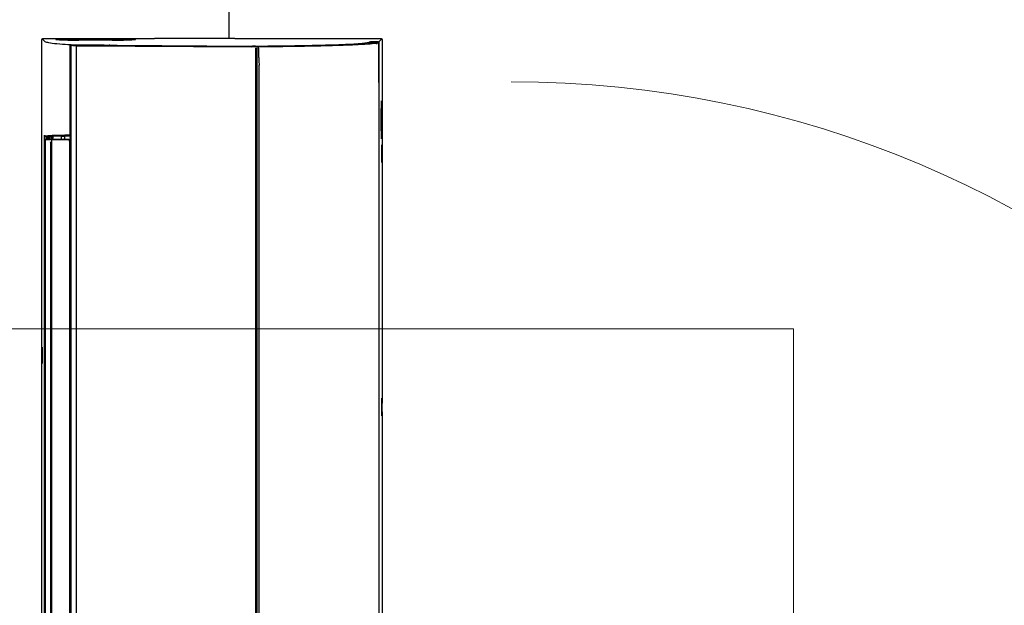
# Model space of a CAD drawing. Header units: millimetres. Extents: x 24385 to 79107, y -56478 to -23676.
# Tile 247 of 256: x 28286 to 28371, y -25685 to -25634. Entities that reach past the tile are written whole.
import ezdxf

# ---------------------------------------------------------------- set-up
doc = ezdxf.new("R2010")
doc.units = ezdxf.units.MM
doc.header["$LTSCALE"] = 2
doc.linetypes.add('ACAD_ISO10W100', pattern=[18, 12, -3, 0, -3])
for name, color, linetype, lineweight in [('0_OPIS', 7, 'Continuous', 13), ('3DPLAN_A_DRZWI', 173, 'Continuous', 5), ('3DPLAN_A_TABELKA POMIESZCZEŃ', 7, 'Continuous', 0)]:
    doc.layers.add(name, color=color, linetype=linetype, lineweight=lineweight)
doc.layers.add('1', color=7, linetype='Continuous', true_color=0xffffff)
for name, color, linetype in [('3DPLAN_A_KRESKOWANIE 1', 253, 'Continuous'), ('3DPLAN_A_OPIS', 8, 'Continuous'), ('3DPLAN_A_POMIESZCZENIE NUMER', 100, 'Continuous'), ('A_POMIESZCZENIE OPIS', 100, 'Continuous'), ('IS_KLIM_urządzenia', 3, 'Continuous')]:
    doc.layers.add(name, color=color, linetype=linetype)
doc.layers.add('kanalizacja pod stropem skropliny', color=7, linetype='Continuous', lineweight=30, true_color=0x60bb04)
doc.styles.add('ARIAL', font='arial.ttf')

# ---------------------------------------------------------------- blocks, each defined once
blk = doc.blocks.new('scienna')
at = {"layer": '1', "color": 3, "linetype": 'Continuous'}
for p, q in [((37481.274, 3088.714), (37481.285, 3090.277)), ((37481.315, 3090.347), (37481.521, 3090.141)), ((37481.385, 3090.376), (37490.967, 3090.376)), ((37481.558, 3089.996), (37481.559, 3089.483)), ((37481.646, 3089.974), (37481.697, 3089.888)), ((37481.657, 3090.094), (37575.678, 3090.094)), ((37485.089, 3090.089), (37481.687, 3090.089)), ((37481.687, 3090.089), (37481.687, 3090.089)), ((37486.702, 3090.323), (37486.702, 3090.356)), ((37486.71, 3090.322), (37486.706, 3090.345)), ((37486.756, 3090.371), (37486.902, 3090.371)), ((37486.952, 3090.345), (37486.943, 3090.295)), ((37486.956, 3090.356), (37486.956, 3090.315)), ((37487.913, 3090.304), (37488.733, 3090.304)), ((37488.733, 3090.297), (37487.913, 3090.297)), ((37488.733, 3090.297), (37487.913, 3090.297)), ((37487.913, 3090.297), (37487.913, 3090.297)), ((37489.69, 3090.315), (37489.69, 3090.356)), ((37489.703, 3090.295), (37489.694, 3090.345)), ((37489.744, 3090.371), (37489.89, 3090.371)), ((37489.94, 3090.345), (37489.936, 3090.323)), ((37489.944, 3090.356), (37489.944, 3090.322)), ((37490.507, 3090.348), (37490.507, 3090.348)), ((37490.627, 3090.365), (37490.967, 3090.365)), ((37491.893, 3090.347), (37490.63, 3090.347)), ((37491.893, 3090.346), (37490.63, 3090.346)), ((37490.63, 3090.346), (37490.63, 3090.346)), ((37490.967, 3090.386), (37491.71, 3090.386)), ((37491.71, 3090.385), (37490.967, 3090.386)), ((37490.967, 3090.384), (37490.967, 3090.386)), ((37490.967, 3090.384), (37490.967, 3090.346)), ((37491.711, 3090.376), (37512.908, 3090.376)), ((37491.711, 3090.365), (37491.897, 3090.365)), ((37512.487, 3090.348), (37512.487, 3090.348)), ((37512.607, 3090.365), (37512.907, 3090.365)), ((37513.873, 3090.347), (37512.61, 3090.347)), ((37513.873, 3090.346), (37512.61, 3090.346)), ((37512.61, 3090.346), (37512.61, 3090.346)), ((37513.663, 3090.386), (37512.907, 3090.386)), ((37513.663, 3090.365), (37513.877, 3090.365)), ((37513.664, 3090.376), (37543.671, 3090.376)), ((37481.583, 3089.485), (37481.583, 3089.485)), ((37481.272, 3077.658), (37481.272, 3088.07)), ((37573.704, 3079.693), (37483.582, 3079.693)), ((37481.854, 3066.749), (37481.941, 3079.137)), ((37481.965, 3079.069), (37481.856, 3063.482)), ((37481.908, 3063.897), (37482.014, 3079.069)), ((37481.965, 3079.069), (37481.965, 3079.068)), ((37482.016, 3079.358), (37482.014, 3079.069)), ((37482.019, 3079.385), (37482.017, 3079.423)), ((37482.106, 3079.648), (37482.802, 3079.648)), ((37482.107, 3079.5), (37575.167, 3079.5)), ((37482.111, 3079.388), (37488.791, 3079.382)), ((37488.791, 3079.382), (37568.484, 3079.382)), ((37481.285, 3077.113), (37481.285, 3071.136)), ((37481.272, 3060.946), (37481.272, 3070.59)), ((37481.276, 3068.76), (37481.276, 3068.929)), ((37481.383, 3068.959), (37481.277, 3068.959)), ((37481.389, 3068.73), (37481.277, 3068.73)), ((37481.302, 3068.954), (37481.394, 3068.938)), ((37481.352, 3068.743), (37481.302, 3068.735)), ((37481.352, 3068.743), (37481.39, 3068.743)), ((37481.387, 3068.91), (37481.358, 3068.773)), ((37481.276, 3067.598), (37481.276, 3067.781)), ((37481.348, 3067.813), (37481.277, 3067.813)), ((37481.302, 3067.809), (37481.352, 3067.8)), ((37481.351, 3067.771), (37481.351, 3067.61)), ((37481.318, 3067.568), (37481.277, 3067.568)), ((37481.331, 3067.577), (37481.302, 3067.572)), ((37481.325, 3067.56), (37481.325, 3067.559)), ((37481.354, 3067.585), (37481.339, 3067.585)), ((37481.828, 3065.506), (37481.833, 3066.276)), ((37481.854, 3066.749), (37481.891, 3066.7)), ((37481.276, 3065.489), (37481.276, 3065.682)), ((37481.277, 3065.714), (37481.318, 3065.714)), ((37481.311, 3065.456), (37481.277, 3065.456)), ((37481.302, 3065.71), (37481.324, 3065.706)), ((37481.831, 3063.432), (37481.84, 3064.727)), ((37481.877, 3064.774), (37481.84, 3064.727)), ((37481.276, 3063.63), (37481.276, 3063.799)), ((37481.304, 3063.829), (37481.277, 3063.829)), ((37481.298, 3063.6), (37481.277, 3063.6)), ((37481.901, 3063.846), (37482.002, 3063.846)), ((37482.002, 3063.846), (37488.791, 3063.846)), ((37488.791, 3063.846), (37568.484, 3063.846)), ((37489.565, 3063.321), (37481.928, 3063.321)), ((37481.951, 3063.362), (37575.324, 3063.362)), ((37489.825, 3063.346), (37489.728, 3063.346)), ((37489.729, 3063.347), (37489.81, 3063.347)), ((37489.74, 3062.529), (37489.742, 3062.795)), ((37489.745, 3063.347), (37489.742, 3062.825)), ((37489.742, 3062.795), (37489.742, 3062.803)), ((37489.842, 3062.816), (37490.018, 3062.816)), ((37489.85, 3063.326), (37490.019, 3063.326)), ((37489.905, 3063.36), (37489.867, 3063.358)), ((37490.054, 3063.348), (37490.083, 3063.232)), ((37490.07, 3063.207), (37490.072, 3061.725)), ((37567.097, 3063.357), (37490.238, 3063.357)), ((37490.257, 3063.262), (37567.078, 3063.262)), ((37481.276, 3062.136), (37481.276, 3062.304)), ((37481.277, 3062.334), (37481.298, 3062.334)), ((37481.277, 3062.106), (37481.383, 3062.106)), ((37481.302, 3062.33), (37481.352, 3062.321)), ((37481.394, 3062.126), (37481.302, 3062.11)), ((37481.328, 3062.334), (37481.354, 3062.334)), ((37481.371, 3062.321), (37481.352, 3062.321)), ((37481.358, 3062.291), (37481.387, 3062.154)), ((37481.383, 3062.333), (37481.368, 3062.335)), ((37481.378, 3062.334), (37481.389, 3062.334)), ((37489.72, 3062.076), (37489.737, 3062.076)), ((37489.721, 3062.067), (37489.737, 3062.067)), ((37489.737, 3062.066), (37489.735, 3061.87)), ((37489.735, 3061.805), (37490.042, 3061.821)), ((37489.74, 3062.501), (37489.737, 3062.066)), ((37489.817, 3061.772), (37489.75, 3061.772)), ((37489.789, 3062.548), (37490.025, 3062.548)), ((37489.818, 3061.81), (37489.817, 3061.772)), ((37489.817, 3061.722), (37489.817, 3061.772)), ((37489.824, 3061.746), (37489.824, 3061.81)), ((37490.016, 3061.911), (37490.018, 3061.911)), ((37490.022, 3061.749), (37490.022, 3061.766)), ((37490.03, 3062.157), (37490.025, 3062.157)), ((37481.513, 3061.088), (37481.301, 3060.876)), ((37567.666, 3061.092), (37489.669, 3061.092)), ((37567.64, 3061.095), (37489.695, 3061.095)), ((37489.761, 3061.722), (37489.817, 3061.722)), ((37489.765, 3061.6), (37489.765, 3061.701)), ((37489.765, 3061.6), (37489.766, 3061.565)), ((37489.765, 3061.413), (37489.766, 3061.446)), ((37489.765, 3061.392), (37489.766, 3061.358)), ((37489.766, 3061.565), (37489.767, 3061.562)), ((37489.767, 3061.449), (37489.766, 3061.446)), ((37489.766, 3061.358), (37489.768, 3061.351)), ((37489.766, 3061.274), (37489.768, 3061.245)), ((37489.768, 3061.391), (37489.768, 3061.413)), ((37489.768, 3061.215), (37489.768, 3061.195)), ((37489.769, 3061.48), (37489.769, 3061.532)), ((37489.769, 3061.275), (37489.769, 3061.321)), ((37489.798, 3061.244), (37490.052, 3061.244)), ((37489.817, 3061.722), (37489.818, 3061.696)), ((37489.824, 3061.746), (37489.821, 3061.74)), ((37490.011, 3061.74), (37489.821, 3061.74)), ((37489.821, 3061.696), (37489.821, 3061.74)), ((37490.017, 3061.746), (37489.824, 3061.746)), ((37489.867, 3061.348), (37490.023, 3061.348)), ((37490.05, 3061.248), (37489.867, 3061.248)), ((37489.966, 3061.556), (37490.017, 3061.556)), ((37490.017, 3061.456), (37489.966, 3061.456)), ((37490.017, 3061.463), (37490.017, 3061.394)), ((37490.022, 3061.375), (37490.017, 3061.375)), ((37490.017, 3061.374), (37490.042, 3061.278)), ((37490.046, 3061.264), (37490.07, 3061.176)), ((37490.047, 3061.719), (37490.077, 3061.6)), ((37490.07, 3061.591), (37490.073, 3061.169)), ((37490.072, 3061.725), (37490.078, 3061.7)), ((37490.098, 3061.151), (37567.236, 3061.151)), ((37490.104, 3061.685), (37567.23, 3061.685)), ((37490.262, 3061.607), (37490.242, 3061.603)), ((37490.262, 3061.607), (37567.078, 3061.607)), ((37575.963, 3060.847), (37481.371, 3060.847)), ((37509.299, 3060.873), (37508.19, 3060.873)), ((37508.191, 3060.888), (37509.297, 3060.888)), ((37508.191, 3060.886), (37509.297, 3060.886)), ((37509.438, 3060.885), (37509.439, 3060.885))]:
    blk.add_line(p, q, dxfattribs=at)
for centre, radius, start, end in [((37481.355, 3067.56), 0.0299, 100.12414, 181.75822), ((37481.345, 3062.359), 0.0299, 178.59109, 259.89445), ((37481.395, 3062.359), 0.0299, 177.77317, 259.84973), ((37489.789, 3062.499), 0.0498, 90.41115, 170.80284)]:
    blk.add_arc(centre, radius, start, end, dxfattribs=at)
at = {"layer": '1', "color": 3, "linetype": 'Continuous', "extrusion": (0, 0, -1)}
for centre, major_axis, ratio, start_param, end_param in [((37481.385, 3090.277), (0.0932, 0.0356), 0.99063, 3.510727, 5.080838), ((37486.752, 3090.37), (0.0506, -0.0001), 0.026853, 1.495654, 4.787428), ((37486.906, 3090.37), (0.0506, 0.0001), 0.026853, 4.63735, 7.929124), ((37489.741, 3090.37), (0.0506, -0.0001), 0.026853, 1.495654, 4.787428), ((37489.894, 3090.37), (0.0506, 0.0001), 0.026853, 4.63735, 7.929124), ((37490.632, 3090.349), (0.131, 0), 0.025826, 1.581407, 3.141096), ((37491.892, 3090.349), (0.131, 0), 0.025826, 0.000497, 1.560185), ((37512.611, 3090.349), (0.131, 0), 0.025826, 1.581407, 3.141096), ((37513.872, 3090.349), (0.131, 0), 0.025826, 0.000497, 1.560185), ((37481.564, 3089.487), (0, 0.199), 0.026186, 3.178837, 4.693181), ((37481.337, 3088.07), (0, 2.49), 0.026186, 4.712389, 4.974188), ((37481.927, 3079.274), (0, 0.548), 0.026186, 1.344442, 1.822999), ((37481.273, 3077.658), (0, 0.0498), 0.026186, 3.232627, 4.712389), ((37481.272, 3077.113), (0, 0.498), 0.026186, 0.091035, 1.570796), ((37481.273, 3070.59), (0, 0.0498), 0.026186, 4.712389, 6.192151), ((37481.272, 3071.136), (0, 0.498), 0.026186, 1.570796, 3.050558), ((37481.277, 3068.928), (0, -0.0303), 0.026853, 1.586911, 3.163112), ((37481.277, 3068.761), (0, 0.0303), 0.026853, 3.120074, 4.696274), ((37481.359, 3068.775), (0.0068, 0.0315), 0.0247, 3.136269, 4.657709), ((37481.277, 3067.783), (0, -0.0303), 0.026853, 1.49579, 3.163112), ((37481.277, 3067.598), (0, 0.0303), 0.026853, 3.140843, 4.696274), ((37481.352, 3067.611), (0, 0.0303), 0.026853, 3.721747, 4.662998), ((37481.277, 3065.684), (0, -0.0303), 0.026853, 1.49579, 3.17409), ((37481.277, 3065.486), (0, 0.0303), 0.026853, 3.140843, 4.787396), ((37481.277, 3063.798), (0, -0.0303), 0.026853, 1.586911, 3.163112), ((37481.277, 3063.63), (0, 0.0303), 0.026853, 3.120074, 4.696274), ((37489.867, 3063.408), (0.0272, -0.0419), 0.986713, 0.581937, 0.946749), ((37489.85, 3063.625), (0, 0.299), 0.014546, 3.106676, 3.200893), ((37489.905, 3063.41), (0.0011, -0.0498), 0.489612, 0.045922, 0.281487), ((37481.277, 3062.304), (0, -0.0303), 0.026853, 1.586911, 3.17409), ((37481.277, 3062.136), (0, 0.0303), 0.026853, 3.140843, 4.696274), ((37481.359, 3062.29), (0.0068, -0.0315), 0.0247, 1.625476, 3.146917), ((37489.966, 3061.563), (0.199, 0), 0.034921, 1.570796, 3.115684), ((37489.966, 3061.449), (0.199, 0), 0.034921, 3.167501, 4.712389), ((37489.867, 3061.352), (0.0996, 0), 0.034921, 1.570796, 3.109127), ((37489.867, 3061.245), (0.0996, 0), 0.034921, 3.20865, 4.707044), ((37489.768, 3061.215), (0, 0.0299), 0.008727, 4.712389, 7.853982), ((37490.064, 3061.57), (0.299, 0), 0.034921, 1.729444, 2.225224), ((37490.064, 3061.363), (0.299, 0), 0.034921, 1.710997, 2.225224), ((37490.084, 3061.785), (0.0207, -0.0996), 0.029081, 6.144074, 6.494044), ((37508.192, 3060.884), (0.152, 0), 0.025788, 3.14159, 4.707839), ((37509.297, 3060.884), (0.152, 0), 0.025788, 4.716939, 6.283188)]:
    blk.add_ellipse(centre, major_axis=major_axis, ratio=ratio, start_param=start_param, end_param=end_param, dxfattribs=at)
at = {"layer": '1', "color": 3, "linetype": 'Continuous'}
for centre, major_axis, ratio, start_param, end_param in [((37488.733, 3090.267), (0, 0.0299), 0.000004, 6.257005, 7.679449), ((37492.023, 3090.32), (0.0299, -0.0006), 0.999657, 1.590287, 1.873037), ((37514.003, 3090.32), (0.0299, -0.0006), 0.999657, 1.590287, 1.873037), ((37481.634, 3089.356), (0.0429, 0.0252), 0.998669, 2.598988, 3.515641), ((37481.405, 3068.705), (0, 0.0299), 0.999658, 0.174696, 1.570869), ((37481.895, 3063.399), (0.0169, 0.0106), 0.3931, 3.146815, 3.538182), ((37490.055, 3063.329), (0.0201, -0.0221), 0.993138, 3.140182, 3.786846), ((37481.371, 3062.359), (0, -0.0299), 0.999657, 4.711785, 6.107988), ((37481.395, 3062.359), (0.0299, -0.0012), 0.829262, 3.141584, 3.18845), ((37481.405, 3062.359), (0, -0.0299), 0.999657, 4.711887, 6.10809), ((37490.052, 3061.764), (-0.0297, 0.0032), 0.988969, 6.280689, 6.337499), ((37490.053, 3061.768), (-0.0297, 0.0034), 0.988946, 4.960853, 6.283676), ((37490.099, 3061.184), (-0.0299, 0.0004), 0.999841, 0.27606, 1.583879), ((37490.103, 3061.717), (0.0267, 0.0135), 0.973947, 2.957503, 4.255332)]:
    blk.add_ellipse(centre, major_axis=major_axis, ratio=ratio, start_param=start_param, end_param=end_param, dxfattribs=at)
at = {"layer": '1', "color": 3, "linetype": 'Continuous', "extrusion": (-1.2326e-32, -1.03566e-16, -1)}
blk.add_ellipse((37481.371, 3060.947), major_axis=(-0.0705, -0.0705), ratio=0.999315, start_param=5.49813, end_param=7.068241, dxfattribs=at)
at = {"layer": '1', "color": 3, "linetype": 'Continuous'}
for points, degree in [([(37481.521, 3090.141), (37481.54, 3090.121), (37481.56, 3090.098), (37481.579, 3090.057)], 3), ([(37481.588, 3089.99), (37481.583, 3089.485)], 1), ([(37481.609, 3090.052), (37481.619, 3090.029), (37481.63, 3090.001), (37481.64, 3089.966)], 3), ([(37491.711, 3090.346), (37491.711, 3090.358), (37491.71, 3090.371), (37491.71, 3090.383)], 3), ([(37513.663, 3090.386), (37512.907, 3090.385)], 1), ([(37513.663, 3090.384), (37513.663, 3090.371), (37513.663, 3090.359), (37513.664, 3090.346)], 3), ([(37481.59, 3089.333), (37481.591, 3089.331), (37481.592, 3089.329)], 2), ([(37481.624, 3089.913), (37481.624, 3089.913), (37481.624, 3089.913), (37481.624, 3089.913)], 3), ([(37481.645, 3089.2), (37481.645, 3089.2), (37481.645, 3089.2), (37481.645, 3089.2)], 3), ([(37481.674, 3089.829), (37481.674, 3089.829), (37481.674, 3089.829), (37481.674, 3089.829)], 3), ([(37481.965, 3079.438), (37481.967, 3079.336), (37481.967, 3079.227), (37481.966, 3079.124)], 3), ([(37481.965, 3079.419), (37481.965, 3079.413)], 1), ([(37481.966, 3079.124), (37481.965, 3079.106), (37481.965, 3079.087), (37481.965, 3079.068)], 3), ([(37482.01, 3079.272), (37481.996, 3079.27), (37481.981, 3079.267), (37481.966, 3079.265)], 3), ([(37482.008, 3079.467), (37482.007, 3079.484), (37482.007, 3079.503), (37482.007, 3079.521)], 3), ([(37482.01, 3079.402), (37482.009, 3079.422), (37482.008, 3079.444), (37482.008, 3079.467)], 3), ([(37482.014, 3079.529), (37482.013, 3079.563), (37482.013, 3079.598), (37482.013, 3079.632)], 3), ([(37482.106, 3079.648), (37482.106, 3079.648), (37482.106, 3079.648), (37482.106, 3079.648)], 3), ([(37481.431, 3067.009), (37481.433, 3066.011), (37481.432, 3065.014), (37481.431, 3064.016)], 3), ([(37481.383, 3066.356), (37481.386, 3065.438), (37481.386, 3064.52), (37481.383, 3063.601)], 3), ([(37481.383, 3063.601), (37481.383, 3063.105), (37481.375, 3062.637), (37481.365, 3062.359)], 3), ([(37481.863, 3063.428), (37481.879, 3063.569), (37481.895, 3063.719), (37481.91, 3063.878)], 3), ([(37481.901, 3063.911), (37481.901, 3063.889), (37481.901, 3063.868), (37481.901, 3063.846)], 3), ([(37481.878, 3063.389), (37481.881, 3063.384), (37481.885, 3063.381)], 2), ([(37481.888, 3063.379), (37481.896, 3063.376)], 1), ([(37481.896, 3063.376), (37481.92, 3063.361), (37481.951, 3063.362)], 2), ([(37489.708, 3062.287), (37489.697, 3062.529), (37489.687, 3062.872), (37489.676, 3063.36)], 3), ([(37490.021, 3063.33), (37490.018, 3063.327), (37490.017, 3063.319), (37490.017, 3063.306)], 3), ([(37490.017, 3062.846), (37490.017, 3062.989), (37490.017, 3063.142), (37490.017, 3063.306)], 3), ([(37490.017, 3062.846), (37490.017, 3062.803), (37490.023, 3062.743), (37490.035, 3062.663)], 3), ([(37490.036, 3063.343), (37490.031, 3063.338), (37490.026, 3063.334), (37490.021, 3063.33)], 3), ([(37490.035, 3062.663), (37490.047, 3062.579), (37490.054, 3062.512), (37490.054, 3062.47)], 3), ([(37489.765, 3061.701), (37489.751, 3061.748), (37489.737, 3061.823), (37489.723, 3062.03)], 3), ([(37489.74, 3062.507), (37489.74, 3062.504), (37489.74, 3062.502), (37489.74, 3062.501)], 3), ([(37490.017, 3061.917), (37490.017, 3061.981), (37490.017, 3062.051), (37490.017, 3062.127)], 3), ([(37490.017, 3061.911), (37490.071, 3061.716)], 1), ([(37490.022, 3062.155), (37490.022, 3062.163), (37490.022, 3062.171), (37490.022, 3062.18)], 3), ([(37490.023, 3061.771), (37490.023, 3061.77), (37490.023, 3061.768)], 2), ([(37490.023, 3061.768), (37490.023, 3061.768), (37490.023, 3061.767)], 2), ([(37490.035, 3062.151), (37490.031, 3062.155), (37490.028, 3062.157), (37490.025, 3062.157)], 3), ([(37490.03, 3062.157), (37490.033, 3062.157), (37490.036, 3062.155), (37490.04, 3062.151)], 3), ([(37490.04, 3062.146), (37490.039, 3062.147), (37490.037, 3062.149), (37490.035, 3062.151)], 3), ([(37490.04, 3062.151), (37490.043, 3062.147), (37490.046, 3062.145), (37490.049, 3062.145)], 3), ([(37490.054, 3062.184), (37490.054, 3062.158), (37490.051, 3062.145), (37490.044, 3062.145)], 3), ([(37490.054, 3062.47), (37490.054, 3062.368), (37490.054, 3062.273), (37490.054, 3062.184)], 3), ([(37490.021, 3061.75), (37490.018, 3061.755), (37490.017, 3061.754), (37490.017, 3061.748)], 3), ([(37490.017, 3061.557), (37490.017, 3061.61), (37490.017, 3061.674), (37490.017, 3061.748)], 3), ([(37490.017, 3061.557), (37490.017, 3061.542), (37490.023, 3061.505), (37490.035, 3061.449)], 3), ([(37490.035, 3061.319), (37490.023, 3061.357), (37490.017, 3061.376), (37490.017, 3061.375)], 3), ([(37490.017, 3061.37), (37490.017, 3061.37), (37490.017, 3061.372), (37490.017, 3061.375)], 3), ([(37490.023, 3061.753), (37490.018, 3061.753)], 1), ([(37490.036, 3061.726), (37490.031, 3061.734), (37490.026, 3061.742), (37490.021, 3061.75)], 3), ([(37490.021, 3061.375), (37490.022, 3061.377), (37490.022, 3061.379), (37490.022, 3061.381)], 3), ([(37490.021, 3061.375), (37490.022, 3061.375), (37490.028, 3061.356), (37490.04, 3061.319)], 3), ([(37490.023, 3061.759), (37490.023, 3061.753)], 1), ([(37490.025, 3061.751), (37490.026, 3061.751), (37490.026, 3061.751), (37490.026, 3061.75)], 3), ([(37490.035, 3061.449), (37490.047, 3061.388), (37490.054, 3061.349), (37490.054, 3061.336)], 3), ([(37490.053, 3061.263), (37490.051, 3061.265), (37490.045, 3061.284), (37490.035, 3061.319)], 3), ([(37490.04, 3061.319), (37490.046, 3061.296), (37490.051, 3061.28), (37490.055, 3061.271)], 3), ([(37490.047, 3061.279), (37490.07, 3061.191)], 1), ([(37490.054, 3061.336), (37490.054, 3061.305), (37490.054, 3061.281), (37490.054, 3061.264)], 3), ([(37490.054, 3061.264), (37490.054, 3061.263), (37490.054, 3061.262), (37490.054, 3061.262)], 3), ([(37490.076, 3061.703), (37490.076, 3061.703), (37490.077, 3061.703)], 2)]:
    blk.add_open_spline(points, degree=degree, dxfattribs=at)
for points, knots in [([(37481.558, 3089.996), (37481.558, 3090.007), (37481.56, 3090.017), (37481.568, 3090.038), (37481.573, 3090.048), (37481.587, 3090.066), (37481.596, 3090.073), (37481.615, 3090.085), (37481.625, 3090.089), (37481.643, 3090.093), (37481.65, 3090.094), (37481.657, 3090.094)], [0, 0, 0, 0, 0.210708, 0.210708, 0.428394, 0.428394, 0.645764, 0.645764, 0.862773, 0.862773, 1, 1, 1, 1]), ([(37481.598, 3090.036), (37481.592, 3090.024), (37481.589, 3090.012), (37481.588, 3089.996), (37481.588, 3089.994), (37481.588, 3089.99), (37481.588, 3089.99), (37481.588, 3089.99)], [0, 0, 0, 0, 0.804426, 0.804426, 0.988726, 0.988726, 1, 1, 1, 1]), ([(37481.687, 3090.089), (37481.679, 3090.089), (37481.67, 3090.088), (37481.655, 3090.084), (37481.647, 3090.081), (37481.631, 3090.072), (37481.622, 3090.066), (37481.608, 3090.052), (37481.602, 3090.044), (37481.598, 3090.036)], [0, 0, 0, 0, 0.220108, 0.220108, 0.42634, 0.42634, 0.716961, 0.716961, 1, 1, 1, 1]), ([(37481.724, 3090.011), (37481.722, 3090.011), (37481.721, 3090.011), (37481.714, 3090.011), (37481.708, 3090.01), (37481.692, 3090.007), (37481.681, 3090.002), (37481.662, 3089.991), (37481.654, 3089.983), (37481.639, 3089.966), (37481.634, 3089.956), (37481.626, 3089.935), (37481.624, 3089.924), (37481.624, 3089.913)], [0, 0, 0, 0, 0.026404, 0.026404, 0.133633, 0.133633, 0.350239, 0.350239, 0.566831, 0.566831, 0.783415, 0.783415, 1, 1, 1, 1]), ([(37487.913, 3090.297), (37487.587, 3090.297), (37487.267, 3090.3), (37486.812, 3090.312), (37486.677, 3090.32), (37486.677, 3090.329)], [0, 0, 0, 0, 0.5, 0.5, 1, 1, 1, 1]), ([(37489.97, 3090.329), (37489.97, 3090.32), (37489.836, 3090.312), (37489.381, 3090.3), (37489.06, 3090.297), (37488.733, 3090.297)], [0, 0, 0, 0, 0.5, 0.5, 1, 1, 1, 1]), ([(37491.71, 3090.385), (37491.71, 3090.385), (37491.71, 3090.385), (37491.71, 3090.384), (37491.71, 3090.384), (37491.71, 3090.383)], [0, 0, 0, 0, 0.72897, 0.72897, 1, 1, 1, 1]), ([(37512.907, 3090.383), (37512.907, 3090.383), (37512.907, 3090.384), (37512.907, 3090.384), (37512.907, 3090.385), (37512.907, 3090.385), (37512.907, 3090.385), (37512.907, 3090.385)], [0, 0, 0, 0, 0.254607, 0.254607, 0.509215, 0.509215, 1, 1, 1, 1]), ([(37512.907, 3090.383), (37512.907, 3090.381), (37512.907, 3090.38), (37512.907, 3090.374), (37512.907, 3090.37), (37512.907, 3090.362), (37512.907, 3090.358), (37512.907, 3090.352), (37512.907, 3090.349), (37512.907, 3090.346)], [0, 0, 0, 0, 0.141039, 0.141039, 0.460002, 0.460002, 0.778965, 0.778965, 1, 1, 1, 1]), ([(37513.663, 3090.386), (37513.663, 3090.386), (37513.663, 3090.386), (37513.663, 3090.386), (37513.663, 3090.386), (37513.663, 3090.385), (37513.663, 3090.385), (37513.663, 3090.384)], [0, 0, 0, 0, 0.2545, 0.2545, 0.509, 0.509, 1, 1, 1, 1]), ([(37481.941, 3079.397), (37481.935, 3080.281), (37481.927, 3081.116), (37481.905, 3082.756), (37481.891, 3083.559), (37481.868, 3084.651), (37481.859, 3084.998), (37481.841, 3085.659), (37481.832, 3085.975), (37481.803, 3086.851), (37481.782, 3087.344), (37481.737, 3088.152), (37481.713, 3088.465), (37481.666, 3088.913), (37481.641, 3089.055), (37481.599, 3089.216), (37481.581, 3089.256), (37481.563, 3089.288)], [0, 0, 0, 0, 0.142614, 0.142614, 0.292342, 0.292342, 0.367205, 0.367205, 0.442069, 0.442069, 0.591797, 0.591797, 0.741524, 0.741524, 0.891252, 0.891252, 1, 1, 1, 1]), ([(37481.583, 3089.485), (37481.582, 3089.471), (37481.582, 3089.456), (37481.582, 3089.429), (37481.582, 3089.416), (37481.583, 3089.393), (37481.583, 3089.383), (37481.583, 3089.368), (37481.584, 3089.362), (37481.584, 3089.357), (37481.584, 3089.356), (37481.585, 3089.356)], [0, 0, 0, 0, 0.221109, 0.221109, 0.442219, 0.442219, 0.663324, 0.663324, 0.884477, 0.884477, 1, 1, 1, 1]), ([(37481.585, 3089.356), (37481.586, 3089.354), (37481.587, 3089.352), (37481.598, 3089.333), (37481.607, 3089.312), (37481.616, 3089.286)], [0, 0, 0, 0, 0.109547, 0.109547, 1, 1, 1, 1]), ([(37481.616, 3089.286), (37481.617, 3089.331), (37481.618, 3089.376), (37481.619, 3089.488), (37481.62, 3089.554), (37481.622, 3089.718), (37481.623, 3089.815), (37481.624, 3089.913)], [0, 0, 0, 0, 0.215513, 0.215513, 0.533202, 0.533202, 1, 1, 1, 1]), ([(37481.616, 3089.286), (37481.62, 3089.277), (37481.624, 3089.266), (37481.632, 3089.244), (37481.636, 3089.232), (37481.641, 3089.213), (37481.643, 3089.206), (37481.645, 3089.2)], [0, 0, 0, 0, 0.405734, 0.405734, 0.811452, 0.811452, 1, 1, 1, 1]), ([(37481.645, 3089.2), (37481.647, 3089.253), (37481.65, 3089.306), (37481.655, 3089.426), (37481.658, 3089.492), (37481.665, 3089.648), (37481.67, 3089.739), (37481.674, 3089.829)], [0, 0, 0, 0, 0.253857, 0.253857, 0.570119, 0.570119, 1, 1, 1, 1]), ([(37481.645, 3089.2), (37481.681, 3089.051), (37481.717, 3088.785), (37481.768, 3088.083), (37481.785, 3087.798), (37481.817, 3087.12), (37481.832, 3086.73), (37481.861, 3085.87), (37481.874, 3085.4), (37481.899, 3084.381), (37481.91, 3083.828), (37481.931, 3082.664), (37481.939, 3082.059), (37481.954, 3080.799), (37481.961, 3080.146), (37481.965, 3079.46)], [0, 0, 0, 0, 0.25, 0.25, 0.375, 0.375, 0.5, 0.5, 0.625, 0.625, 0.75, 0.75, 0.875, 0.875, 1, 1, 1, 1]), ([(37481.773, 3089.923), (37481.772, 3089.923), (37481.77, 3089.923), (37481.765, 3089.923), (37481.76, 3089.923), (37481.745, 3089.92), (37481.734, 3089.916), (37481.715, 3089.905), (37481.706, 3089.898), (37481.691, 3089.881), (37481.685, 3089.872), (37481.677, 3089.851), (37481.674, 3089.84), (37481.674, 3089.829)], [0, 0, 0, 0, 0.027072, 0.027072, 0.113442, 0.113442, 0.335097, 0.335097, 0.556736, 0.556736, 0.778368, 0.778368, 1, 1, 1, 1]), ([(37481.689, 3089.876), (37481.695, 3089.846), (37481.701, 3089.811), (37481.731, 3089.627), (37481.753, 3089.419), (37481.799, 3088.82), (37481.821, 3088.438), (37481.862, 3087.499), (37481.882, 3086.934), (37481.919, 3085.671), (37481.936, 3084.973), (37481.958, 3083.829), (37481.965, 3083.43), (37481.978, 3082.614), (37481.984, 3082.197), (37481.996, 3081.343), (37482.001, 3080.907), (37482.008, 3080.188), (37482.01, 3079.912), (37482.012, 3079.632)], [0, 0, 0, 0, 0.044433, 0.044433, 0.209088, 0.209088, 0.373742, 0.373742, 0.538396, 0.538396, 0.703051, 0.703051, 0.785378, 0.785378, 0.867705, 0.867705, 0.950032, 0.950032, 1, 1, 1, 1]), ([(37482.826, 3079.656), (37482.835, 3079.662), (37482.848, 3079.659), (37482.87, 3079.66), (37482.881, 3079.661), (37482.915, 3079.664), (37482.937, 3079.665), (37483.004, 3079.67), (37483.049, 3079.673), (37483.183, 3079.681), (37483.272, 3079.686), (37483.435, 3079.692), (37483.509, 3079.694), (37483.582, 3079.694)], [0, 0, 0, 0, 0.044216, 0.044216, 0.088431, 0.088431, 0.176862, 0.176862, 0.353724, 0.353724, 0.707448, 0.707448, 1, 1, 1, 1]), ([(37481.965, 3079.46), (37481.965, 3079.457), (37481.965, 3079.454), (37481.965, 3079.447), (37481.965, 3079.442), (37481.965, 3079.438)], [0, 0, 0, 0, 0.416689, 0.416689, 1, 1, 1, 1]), ([(37481.965, 3079.438), (37481.965, 3079.434), (37481.965, 3079.43), (37481.965, 3079.423), (37481.965, 3079.422), (37481.965, 3079.42)], [0, 0, 0, 0, 0.684147, 0.684147, 1, 1, 1, 1]), ([(37482.106, 3079.648), (37482.095, 3079.648), (37482.083, 3079.648), (37482.062, 3079.646), (37482.052, 3079.644), (37482.035, 3079.641), (37482.027, 3079.639), (37482.015, 3079.634), (37482.011, 3079.631), (37482.008, 3079.628), (37482.008, 3079.628), (37482.007, 3079.627), (37482.007, 3079.626), (37482.006, 3079.625)], [0, 0, 0, 0, 0.224103, 0.224103, 0.448205, 0.448205, 0.672308, 0.672308, 0.896412, 0.896412, 0.939569, 0.939569, 1, 1, 1, 1]), ([(37482.826, 3079.656), (37482.823, 3079.654), (37482.821, 3079.653), (37482.818, 3079.651), (37482.817, 3079.651), (37482.811, 3079.649), (37482.807, 3079.648), (37482.802, 3079.648)], [0, 0, 0, 0, 0.314057, 0.314057, 0.422359, 0.422359, 1, 1, 1, 1]), ([(37481.423, 3066.95), (37481.423, 3067.422), (37481.417, 3067.875), (37481.404, 3068.358), (37481.399, 3068.486), (37481.387, 3068.658), (37481.381, 3068.703), (37481.375, 3068.705)], [0, 0, 0, 0, 0.503414, 0.503414, 0.755121, 0.755121, 1, 1, 1, 1]), ([(37481.376, 3068.984), (37481.382, 3068.981), (37481.389, 3068.931), (37481.402, 3068.739), (37481.408, 3068.595), (37481.423, 3068.053), (37481.43, 3067.544), (37481.431, 3067.009)], [0, 0, 0, 0, 0.244832, 0.244832, 0.496555, 0.496555, 1, 1, 1, 1]), ([(37481.341, 3067.838), (37481.351, 3067.838), (37481.362, 3067.684), (37481.377, 3067.141), (37481.382, 3066.76), (37481.383, 3066.356)], [0, 0, 0, 0, 0.5, 0.5, 1, 1, 1, 1]), ([(37481.325, 3067.56), (37481.33, 3067.399), (37481.334, 3067.18), (37481.337, 3066.708), (37481.336, 3066.45), (37481.332, 3065.992), (37481.328, 3065.788), (37481.317, 3065.509), (37481.311, 3065.431), (37481.304, 3065.431)], [0, 0, 0, 0, 0.25, 0.25, 0.5, 0.5, 0.75, 0.75, 1, 1, 1, 1]), ([(37481.376, 3066.295), (37481.376, 3066.636), (37481.371, 3066.963), (37481.359, 3067.425), (37481.35, 3067.56), (37481.341, 3067.56)], [0, 0, 0, 0, 0.5, 0.5, 1, 1, 1, 1]), ([(37481.849, 3066.747), (37481.849, 3066.746), (37481.849, 3066.745), (37481.85, 3066.74), (37481.851, 3066.736), (37481.853, 3066.727), (37481.856, 3066.722), (37481.862, 3066.713), (37481.867, 3066.709), (37481.873, 3066.704), (37481.876, 3066.703), (37481.878, 3066.702)], [0, 0, 0, 0, 0.060486, 0.060486, 0.262447, 0.262447, 0.561528, 0.561528, 0.8606, 0.8606, 1, 1, 1, 1]), ([(37481.839, 3064.734), (37481.835, 3064.783), (37481.831, 3064.892), (37481.827, 3065.176), (37481.827, 3065.348), (37481.828, 3065.506)], [0, 0, 0, 0, 0.5, 0.5, 1, 1, 1, 1]), ([(37481.298, 3063.854), (37481.302, 3063.854), (37481.307, 3063.801), (37481.314, 3063.615), (37481.317, 3063.476), (37481.321, 3063.162), (37481.322, 3062.985), (37481.32, 3062.645), (37481.318, 3062.486), (37481.315, 3062.359)], [0, 0, 0, 0, 0.25, 0.25, 0.5, 0.5, 0.75, 0.75, 1, 1, 1, 1]), ([(37481.298, 3062.334), (37481.302, 3062.336), (37481.307, 3062.403), (37481.313, 3062.637), (37481.314, 3062.802), (37481.314, 3063.132), (37481.313, 3063.298), (37481.307, 3063.53), (37481.302, 3063.598), (37481.298, 3063.6)], [0, 0, 0, 0, 0.248172, 0.248172, 0.499695, 0.499695, 0.751218, 0.751218, 1, 1, 1, 1]), ([(37481.345, 3062.344), (37481.353, 3062.381), (37481.361, 3062.52), (37481.372, 3062.963), (37481.376, 3063.27), (37481.377, 3063.588)], [0, 0, 0, 0, 0.489702, 0.489702, 1, 1, 1, 1]), ([(37481.375, 3062.36), (37481.387, 3062.364), (37481.399, 3062.544), (37481.417, 3063.169), (37481.422, 3063.611), (37481.423, 3064.076)], [0, 0, 0, 0, 0.496919, 0.496919, 1, 1, 1, 1]), ([(37481.431, 3064.016), (37481.429, 3063.488), (37481.423, 3062.99), (37481.407, 3062.46), (37481.402, 3062.32), (37481.389, 3062.13), (37481.382, 3062.081), (37481.375, 3062.081)], [0, 0, 0, 0, 0.5, 0.5, 0.75, 0.75, 1, 1, 1, 1]), ([(37481.856, 3063.482), (37481.856, 3063.482), (37481.856, 3063.482), (37481.856, 3063.483), (37481.856, 3063.484), (37481.856, 3063.486), (37481.856, 3063.486), (37481.856, 3063.487), (37481.856, 3063.487), (37481.856, 3063.487)], [0, 0, 0, 0, 0.082506, 0.082506, 0.55516, 0.55516, 0.896134, 0.896134, 1, 1, 1, 1]), ([(37481.856, 3063.487), (37481.856, 3063.487), (37481.856, 3063.487), (37481.856, 3063.485), (37481.856, 3063.483), (37481.856, 3063.462), (37481.858, 3063.442), (37481.868, 3063.411), (37481.873, 3063.398), (37481.881, 3063.387)], [0, 0, 0, 0, 0.006399, 0.006399, 0.06266, 0.06266, 0.61915, 0.61915, 1, 1, 1, 1]), ([(37481.834, 3063.4), (37481.814, 3063.017), (37481.794, 3062.698), (37481.745, 3062.062), (37481.716, 3061.796), (37481.656, 3061.412), (37481.626, 3061.294), (37481.569, 3061.149), (37481.541, 3061.116), (37481.513, 3061.088)], [0, 0, 0, 0, 0.1995, 0.1995, 0.47233, 0.47233, 0.74516, 0.74516, 1, 1, 1, 1]), ([(37481.928, 3063.316), (37481.92, 3063.316), (37481.913, 3063.317), (37481.896, 3063.321), (37481.888, 3063.325), (37481.871, 3063.336), (37481.863, 3063.344), (37481.848, 3063.363), (37481.841, 3063.376), (37481.832, 3063.403), (37481.83, 3063.418), (37481.83, 3063.433)], [0, 0, 0, 0, 0.135028, 0.135028, 0.296216, 0.296216, 0.487715, 0.487715, 0.7324, 0.7324, 1, 1, 1, 1]), ([(37489.663, 3063.432), (37489.662, 3063.422), (37489.66, 3063.411), (37489.652, 3063.387), (37489.646, 3063.373), (37489.63, 3063.352), (37489.622, 3063.343), (37489.605, 3063.331), (37489.597, 3063.327), (37489.581, 3063.322), (37489.573, 3063.321), (37489.565, 3063.321)], [0, 0, 0, 0, 0.200268, 0.200268, 0.47949, 0.47949, 0.690062, 0.690062, 0.861062, 0.861062, 1, 1, 1, 1]), ([(37489.664, 3063.362), (37489.67, 3062.996), (37489.676, 3062.689), (37489.693, 3062.062), (37489.702, 3061.796), (37489.722, 3061.412), (37489.732, 3061.294), (37489.746, 3061.188), (37489.75, 3061.164), (37489.754, 3061.145)], [0, 0, 0, 0, 0.226741, 0.226741, 0.547425, 0.547425, 0.86811, 0.86811, 1, 1, 1, 1]), ([(37489.716, 3063.35), (37489.716, 3063.35), (37489.716, 3063.35), (37489.717, 3063.35), (37489.718, 3063.349), (37489.722, 3063.348), (37489.726, 3063.347), (37489.729, 3063.347)], [0, 0, 0, 0, 0.019855, 0.019855, 0.219261, 0.219261, 1, 1, 1, 1]), ([(37489.791, 3062.809), (37489.785, 3062.81), (37489.779, 3062.81), (37489.769, 3062.81), (37489.764, 3062.81), (37489.756, 3062.808), (37489.752, 3062.806), (37489.748, 3062.803), (37489.746, 3062.802), (37489.745, 3062.801)], [0, 0, 0, 0, 0.236426, 0.236426, 0.495743, 0.495743, 0.815586, 0.815586, 1, 1, 1, 1]), ([(37489.799, 3062.819), (37489.806, 3062.818), (37489.814, 3062.817), (37489.828, 3062.816), (37489.835, 3062.816), (37489.841, 3062.816), (37489.841, 3062.816), (37489.842, 3062.816)], [0, 0, 0, 0, 0.559453, 0.559453, 0.994545, 0.994545, 1, 1, 1, 1]), ([(37489.802, 3063.362), (37489.803, 3063.36), (37489.805, 3063.354), (37489.811, 3063.344), (37489.822, 3063.334), (37489.836, 3063.327), (37489.846, 3063.326), (37489.85, 3063.327)], [0, 0, 0, 0, 0.134723, 0.330868, 0.555479, 0.814618, 1, 1, 1, 1]), ([(37490.022, 3062.18), (37490.022, 3062.18), (37490.022, 3062.278), (37490.022, 3062.423), (37490.022, 3062.629), (37490.022, 3062.723), (37490.022, 3062.773)], [0, 0, 0, 0, 0.003254, 0.577298, 0.77466, 1, 1, 1, 1]), ([(37490.027, 3063.343), (37490.026, 3063.341), (37490.024, 3063.336), (37490.023, 3063.331), (37490.023, 3063.328)], [0, 0, 0, 0, 0.500321, 1, 1, 1, 1]), ([(37490.036, 3063.343), (37490.037, 3063.344), (37490.043, 3063.346), (37490.061, 3063.349), (37490.074, 3063.351), (37490.104, 3063.353), (37490.122, 3063.354), (37490.161, 3063.356), (37490.183, 3063.356), (37490.217, 3063.357), (37490.227, 3063.357), (37490.238, 3063.357)], [0, 0, 0, 0, 0.220138, 0.220138, 0.440124, 0.440124, 0.662525, 0.662525, 0.891214, 0.891214, 1, 1, 1, 1]), ([(37490.079, 3063.198), (37490.081, 3063.202), (37490.083, 3063.206), (37490.094, 3063.219), (37490.106, 3063.228), (37490.134, 3063.242), (37490.151, 3063.248), (37490.187, 3063.256), (37490.207, 3063.259), (37490.237, 3063.262), (37490.247, 3063.262), (37490.257, 3063.262)], [0, 0, 0, 0, 0.122185, 0.122185, 0.393234, 0.393234, 0.644996, 0.644996, 0.881734, 0.881734, 1, 1, 1, 1]), ([(37481.34, 3062.33), (37481.352, 3062.328), (37481.365, 3062.325), (37481.382, 3062.323), (37481.385, 3062.322), (37481.389, 3062.321)], [0, 0, 0, 0, 0.771811, 0.771811, 1, 1, 1, 1]), ([(37490.023, 3061.759), (37490.023, 3061.76), (37490.023, 3061.76), (37490.022, 3061.762), (37490.022, 3061.763), (37490.022, 3061.765), (37490.022, 3061.765), (37490.022, 3061.765)], [0, 0, 0, 0, 0.072142, 0.072142, 0.999909, 0.999909, 1, 1, 1, 1]), ([(37489.669, 3061.092), (37489.669, 3061.092), (37489.669, 3061.092), (37489.679, 3061.093), (37489.688, 3061.094), (37489.709, 3061.102), (37489.721, 3061.108), (37489.74, 3061.124), (37489.747, 3061.133), (37489.757, 3061.15), (37489.761, 3061.158), (37489.763, 3061.167), (37489.764, 3061.168), (37489.766, 3061.177), (37489.767, 3061.185), (37489.767, 3061.193)], [0, 0, 0, 0, 0.003503, 0.003503, 0.228628, 0.228628, 0.524494, 0.524494, 0.730547, 0.730547, 0.867369, 0.867369, 0.885867, 0.885867, 1, 1, 1, 1]), ([(37490.021, 3061.693), (37490.002, 3061.693), (37489.983, 3061.693), (37489.933, 3061.694), (37489.903, 3061.694), (37489.851, 3061.695), (37489.828, 3061.696), (37489.793, 3061.697), (37489.78, 3061.698), (37489.768, 3061.7), (37489.765, 3061.7), (37489.765, 3061.701)], [0, 0, 0, 0, 0.136462, 0.136462, 0.374432, 0.374432, 0.612441, 0.612441, 0.850535, 0.850535, 1, 1, 1, 1]), ([(37490.022, 3061.389), (37490.022, 3061.402), (37490.022, 3061.429), (37490.022, 3061.482), (37490.022, 3061.514), (37490.022, 3061.531)], [0, 0, 0, 0, 0.524946, 0.746751, 1, 1, 1, 1]), ([(37490.025, 3061.751), (37490.025, 3061.752), (37490.024, 3061.753), (37490.023, 3061.753), (37490.023, 3061.753), (37490.023, 3061.753)], [0, 0, 0, 0, 0.57886, 0.57886, 1, 1, 1, 1]), ([(37490.04, 3061.728), (37490.039, 3061.729), (37490.038, 3061.731), (37490.034, 3061.738), (37490.03, 3061.743), (37490.027, 3061.749), (37490.026, 3061.75), (37490.026, 3061.75)], [0, 0, 0, 0, 0.202014, 0.202014, 0.920503, 0.920503, 1, 1, 1, 1]), ([(37490.036, 3061.726), (37490.037, 3061.723), (37490.043, 3061.72), (37490.057, 3061.716), (37490.062, 3061.714), (37490.068, 3061.713)], [0, 0, 0, 0, 0.66466, 0.66466, 1, 1, 1, 1]), ([(37490.067, 3061.715), (37490.058, 3061.717), (37490.051, 3061.72), (37490.043, 3061.724), (37490.041, 3061.726), (37490.04, 3061.728)], [0, 0, 0, 0, 0.596451, 0.596451, 1, 1, 1, 1]), ([(37490.074, 3061.708), (37490.074, 3061.708), (37490.074, 3061.708), (37490.073, 3061.711), (37490.072, 3061.713), (37490.072, 3061.715), (37490.071, 3061.716), (37490.071, 3061.716)], [0, 0, 0, 0, 0.000115, 0.000115, 0.829206, 0.829206, 1, 1, 1, 1]), ([(37490.077, 3061.703), (37490.077, 3061.702), (37490.079, 3061.699), (37490.082, 3061.694), (37490.088, 3061.689), (37490.096, 3061.686), (37490.101, 3061.685), (37490.104, 3061.685)], [0, 0, 0, 0, 0.196493, 0.360411, 0.569098, 0.809558, 1, 1, 1, 1])]:
    blk.add_open_spline(points, degree=3, knots=knots, dxfattribs=at)
blk = doc.blocks.new('tabelka dla tp')
at = {"layer": '3DPLAN_A_TABELKA POMIESZCZEŃ'}
blk.add_lwpolyline([(0, 54), (243.129, 54), (243.129, 0), (0, 0)], close=True, dxfattribs=at)
at = {"layer": '3DPLAN_A_POMIESZCZENIE NUMER', "color": 7, "style": 'ARIAL'}
blk.add_attdef('NUMER', (2.229, 35.386), '', height=12, dxfattribs=at)
at = {"layer": 'A_POMIESZCZENIE OPIS', "color": 7, "style": 'ARIAL'}
for tag, p in [('NAZWA', (51.727, 35.386)), ('POWIERZCHNIA', (51.065, 7.238))]:
    blk.add_attdef(tag, p, '', height=12, dxfattribs=at)
blk = doc.blocks.new('kondygnacja -1')
at = {"layer": '3DPLAN_A_KRESKOWANIE 1'}
h = blk.add_hatch(dxfattribs=at)
h.set_pattern_fill('ANSI31', color=256, scale=7.5, style=0)
h.set_pattern_definition([(45, (23044.838, -26883.88), (-16.83798, 16.83798), [])])
h.paths.add_polyline_path([(31677.485, -24430.84), (30214.868, -24430.84), (30214.868, -24470.84), (30429.606, -24470.84), (30429.606, -24477.84), (30447.606, -24477.84), (30447.606, -24818.84), (30476.606, -24818.84), (30476.606, -24470.84), (31012.606, -24470.84), (31012.606, -24478.84), (31079.606, -24478.84), (31079.606, -24470.84), (31638.606, -24470.84), (31638.606, -25036.84), (31079.606, -25036.84), (31079.606, -25028.84), (31012.606, -25028.84), (31012.606, -25036.84), (30611.38, -25036.84), (30611.38, -25072.84), (31023.606, -25072.84), (31034.606, -25082.84), (31034.606, -25330.84), (31023.606, -25340.84), (30831.396, -25340.84, -0.038531), (30832.58, -25356.183), (30832.58, -25371.84), (31079.606, -25371.84), (31079.606, -25072.84), (31638.606, -25072.84), (31638.606, -25943.84), (30832.58, -25943.84), (30832.58, -26009.84), (31677.485, -26009.84)])
h.paths.add_polyline_path([(30682.606, -26009.84), (30832.58, -26009.84), (30832.58, -25943.84), (30760.606, -25943.84), (30760.606, -25454.668), (30735.606, -25464.584), (30735.606, -25943.84), (30682.606, -25943.84)])
h.paths.add_polyline_path([(30679.606, -25371.84), (30735.606, -25371.84), (30735.606, -25464.584), (30760.606, -25454.668), (30760.606, -25371.84), (30832.58, -25371.84), (30832.58, -25356.183, 0.038531), (30831.396, -25340.84), (30679.606, -25340.84)])
h.paths.add_polyline_path([(30355.83, -25371.84), (30425.606, -25371.84), (30425.606, -25379.84), (30463.606, -25379.84), (30463.606, -25424.739), (30471.606, -25424.739), (30471.606, -25395.84), (30533.606, -25395.84), (30533.606, -25371.84), (30576.606, -25371.84), (30576.606, -25341.84), (30472.606, -25341.84), (30472.606, -25326.84), (30427.606, -25326.84), (30427.606, -25341.84), (30355.83, -25341.84)])
h.paths.add_polyline_path([(30456.606, -25936.84), (30425.606, -25936.84), (30425.606, -25945.84), (30380.606, -25945.84), (30380.606, -26009.84), (30512.606, -26009.84), (30512.606, -25943.84), (30466.606, -25943.84), (30466.606, -25712.84), (30456.606, -25712.84)])
h.paths.add_polyline_path([(28888.606, -25941.84), (28888.606, -26009.84), (29013.606, -26009.84), (29013.606, -25941.84)])
h.paths.add_polyline_path([(28591.166, -26009.84), (28591.166, -25944.84), (28547.606, -25944.84), (28547.606, -26009.84)])
h.paths.add_polyline_path([(28624.606, -25870.534), (28654.797, -25870.534), (28654.797, -25924.534), (28624.606, -25924.534), (28624.606, -25944.84), (28591.166, -25944.84), (28591.166, -26009.84), (28713.606, -26009.84), (28713.606, -25941.84), (28672.606, -25941.84), (28672.606, -25932.84), (28657.606, -25932.84), (28657.606, -25716.84), (28624.606, -25716.84)])
h.paths.add_polyline_path([(28372.606, -25944.84), (28328.606, -25944.84), (28328.606, -25907.84), (28282.606, -25907.84), (28282.606, -25944.84), (28248.606, -25944.84), (28248.606, -26009.84), (28372.606, -26009.84)])
h.paths.add_polyline_path([(28092.606, -25563.84), (28054.606, -25563.84), (28054.606, -25383.84), (28067.602, -25383.84), (28067.606, -25375.84), (28340.606, -25375.84), (28340.606, -25341.84), (28070.606, -25341.84), (28070.606, -25332.84), (28030.606, -25332.84), (28030.606, -25395.598), (28048.707, -25395.598), (28048.707, -25449.598), (28030.606, -25449.598), (28030.606, -26009.84), (28073.606, -26009.84), (28073.606, -25944.84), (28054.606, -25944.84), (28054.606, -25668.84), (28092.606, -25668.84)])
h.paths.add_polyline_path([(27949.606, -25495.746), (27949.606, -25507.746), (27983.295, -25507.746), (27983.295, -25521.746), (27949.606, -25521.746), (27949.606, -25531.84), (27999.606, -25531.84), (27999.606, -25934.84), (27982.606, -25934.84), (27982.606, -25942.84), (27947.606, -25942.84), (27947.606, -26009.84), (28026.624, -26009.84), (28026.624, -25449.598), (27999.606, -25449.598), (27999.606, -25463.84), (27949.606, -25463.84), (27949.606, -25481.746), (27983.295, -25481.746), (27983.295, -25495.746)])
h.paths.add_polyline_path([(27982.606, -25361.84), (27952.606, -25361.84), (27952.606, -25332.84), (28026.624, -25332.84), (28026.624, -25395.598), (27999.606, -25395.598), (27999.606, -25377.84), (27982.606, -25377.84)])
h.paths.add_polyline_path([(26818.606, -25892.84), (26781.485, -25892.84), (26781.485, -26009.84), (26894.541, -26009.84), (26894.541, -25942.84), (26830.606, -25942.84), (26830.606, -25930.84), (26818.606, -25930.84)])
h.paths.add_polyline_path([(26894.541, -26009.84), (27115.936, -26009.84), (27115.936, -25942.84), (26894.541, -25942.84)])
h.paths.add_polyline_path([(27115.936, -25942.84), (27115.936, -26009.84), (27466.606, -26009.84), (27466.606, -25942.84), (27427.606, -25942.84), (27427.606, -25933.84), (27384.606, -25933.84), (27384.606, -25942.84)])
h.paths.add_polyline_path([(27641.606, -25942.84), (27641.606, -26009.84), (27802.606, -26009.84), (27802.606, -25942.84)])
h.paths.add_polyline_path([(30621.105, -25040.467), (30688.374, -25040.467), (30688.374, -25072.867), (30621.105, -25072.867)], flags=24)
at = {"layer": '3DPLAN_A_DRZWI'}
blk.add_arc((28328.606, -25730.175), 91, 0, 90, dxfattribs=at)
at = {"layer": '3DPLAN_A_TABELKA POMIESZCZEŃ', "ltscale": 0.5}
blk.add_blockref('tabelka dla tp', (28109.946, -25714.605), dxfattribs=at)
at = {"layer": '3DPLAN_A_OPIS', "color": 1, "lineweight": 30, "style": 'ARIAL'}
for tag, p in [('PRZESUNIĘCIE_WEJŚCIA', (27655.165, -24535.333)), ('WYŁĄCZONE', (27007.179, -24723.982)), ('Z_OPRACOWANIA', (26996.84, -24746.417)), ('WYŁĄCZONE', (30803.053, -24760.867)), ('Z_OPRACOWANIA', (30792.713, -24783.301)), ('WYŁĄCZONE', (28894.898, -24826.593)), ('Z_OPRACOWANIA', (28884.559, -24849.027)), ('POWIĘKSZENIE_WEJŚCIA', (28313.679, -25144.412)), ('POWIĘKSZENIE_WEJŚCIA', (29600.622, -25191.363)), ('POWIĘKSZENIE_WEJŚCIA', (28011.449, -25235.417)), ('WYŁĄCZONE', (29754.423, -25678.169)), ('Z_OPRACOWANIA', (29744.084, -25700.603)), ('WYJŚCIE_EWAKUACYJNE', (27763.791, -26106.068))]:
    blk.add_attdef(tag, p, '', height=12, dxfattribs=at)
at = {"layer": '3DPLAN_A_OPIS', "color": 0, "lineweight": 30, "style": 'ARIAL'}
for tag, p in [('UGUL_1', (29350.296, -24586.012)), ('UGUL_2', (29622.921, -24586.012)), ('UGUL_3', (29833.15, -24586.012))]:
    blk.add_attdef(tag, p, '', height=12, dxfattribs=at)
at = {"layer": '3DPLAN_A_TABELKA POMIESZCZEŃ', "ltscale": 0.5, "style": 'ARIAL'}
for tag, p in [('KURTYNA', (27861.913, -26064.849)), ('POWIETRZNA', (27861.913, -26084.562))]:
    blk.add_attdef(tag, p, '', height=12, dxfattribs=at)

msp = doc.modelspace()

# ---------------------------------------------------------------- linework, layer by layer
at = {"layer": 'kanalizacja pod stropem skropliny', "linetype": 'ACAD_ISO10W100'}
msp.add_lwpolyline([(28304.146, -25635.433), (28304.146, -25383.676), (28127.083, -25383.676)], dxfattribs=at)

# ---------------------------------------------------------------- block references
at = {"layer": '0_OPIS'}
msp.add_blockref('kondygnacja -1', (0, 0), dxfattribs=at)
at = {"layer": 'IS_KLIM_urządzenia', "rotation": 270}
msp.add_blockref('scienna', (25227.034, 11845.852), dxfattribs=at)

doc.saveas('drawing.dxf')
